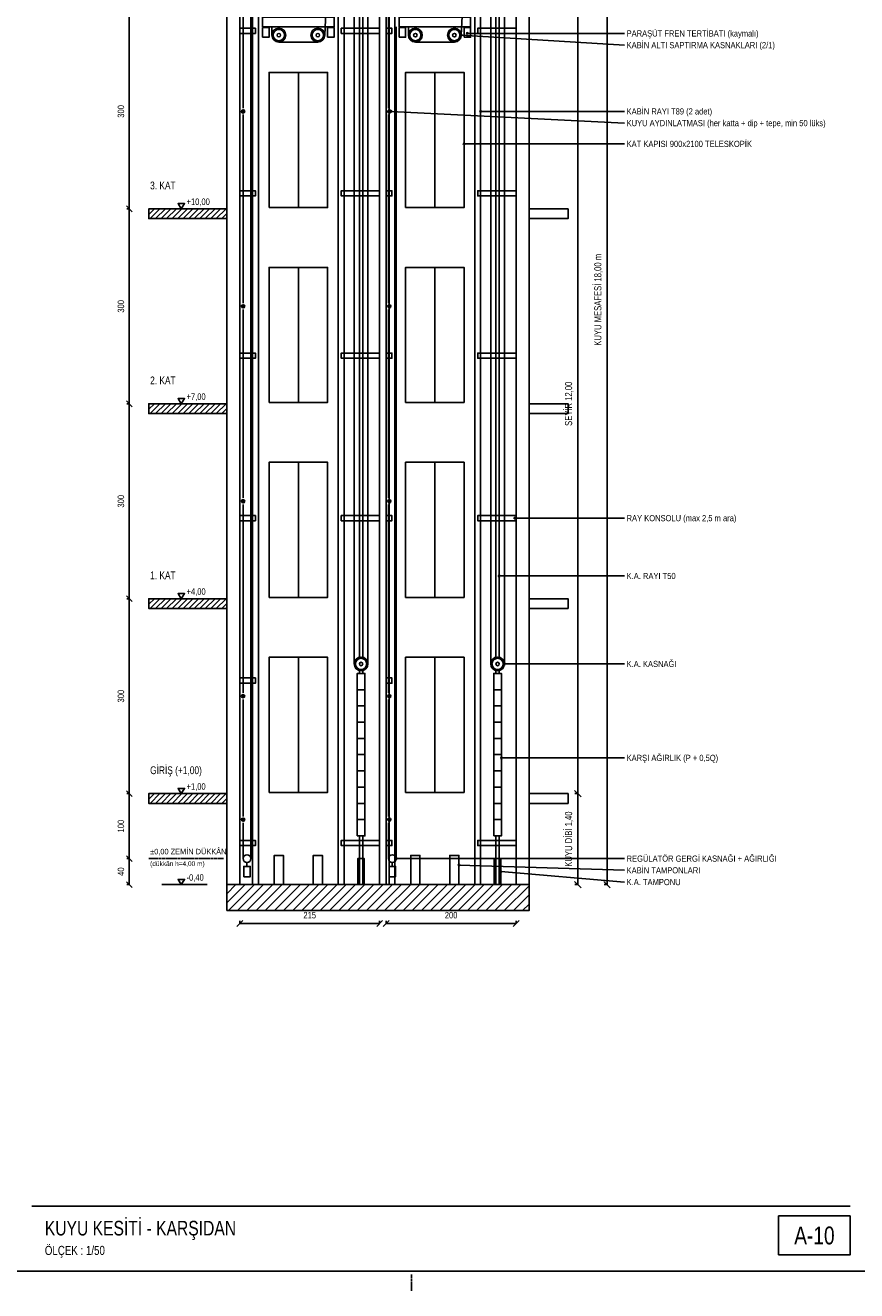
# Model space of a CAD drawing. Header units: centimetres. Extents: x 0 to 13360, y -30 to 2970.
# Tile 15 of 27: x 9956 to 11235, y -30 to 1918. Entities that reach past the tile are written whole.
import ezdxf
from ezdxf.enums import TextEntityAlignment as Align

# ---------------------------------------------------------------- set-up
doc = ezdxf.new("R2010")
doc.units = ezdxf.units.CM
doc.linetypes.add('CENTER', pattern=[5.08, 3.175, -0.635, 0.635, -0.635])
for name, color, linetype in [('ASN-ANTET', 4, 'Continuous'), ('ASN-BASLIK', 5, 'Continuous'), ('ASN-CERCEVE', 7, 'Continuous'), ('ASN-DUVAR', 7, 'Continuous'), ('ASN-EKSEN', 8, 'CENTER'), ('ASN-ELEKTRIK', 3, 'Continuous'), ('ASN-HALAT', 6, 'Continuous'), ('ASN-KA', 30, 'Continuous'), ('ASN-KABIN', 5, 'Continuous'), ('ASN-KAPI', 3, 'Continuous'), ('ASN-KOT', 2, 'Continuous'), ('ASN-MOTOR', 6, 'Continuous'), ('ASN-OLCU', 3, 'Continuous'), ('ASN-RAY', 1, 'Continuous'), ('ASN-TARAMA', 8, 'Continuous'), ('ASN-YAZI', 4, 'Continuous'), ('ASN-YUK', 1, 'Continuous')]:
    doc.layers.add(name, color=color, linetype=linetype)

msp = doc.modelspace()

# ---------------------------------------------------------------- linework, layer by layer
at = {"layer": 'ASN-ANTET'}
msp.add_line((9966, 100), (11224.9, 100), dxfattribs=at)
msp.add_lwpolyline([(11114.9, 25), (11224.9, 25), (11224.9, 85), (11114.9, 85)], close=True, dxfattribs=at)
at = {"layer": 'ASN-CERCEVE'}
for points in [[(0, 0), (13359.9, 0), (13359.9, 2970), (0, 2970)], [(100, 0), (13334.9, 0), (13334.9, 2970), (100, 2970)]]:
    msp.add_lwpolyline(points, close=True, dxfattribs=at)
at = {"layer": 'ASN-DUVAR'}
for p, q in [((10266, 595), (10266, 2395)), ((10286, 595), (10286, 2395)), ((10501, 595), (10501, 2395)), ((10511, 595), (10511, 2395)), ((10711, 595), (10711, 2395)), ((10731, 595), (10731, 2395))]:
    msp.add_line(p, q, dxfattribs=at)
for points in [[(10266, 1620), (10146, 1620), (10146, 1635), (10266, 1635)], [(10731, 1620), (10791, 1620), (10791, 1635), (10731, 1635)], [(10266, 1320), (10146, 1320), (10146, 1335), (10266, 1335)], [(10731, 1320), (10791, 1320), (10791, 1335), (10731, 1335)], [(10266, 1020), (10146, 1020), (10146, 1035), (10266, 1035)], [(10731, 1020), (10791, 1020), (10791, 1035), (10731, 1035)], [(10266, 720), (10146, 720), (10146, 735), (10266, 735)], [(10731, 720), (10791, 720), (10791, 735), (10731, 735)]]:
    msp.add_lwpolyline(points, dxfattribs=at)
msp.add_lwpolyline([(10266, 555), (10731, 555), (10731, 595), (10266, 595)], close=True, dxfattribs=at)
at = {"layer": 'ASN-EKSEN'}
for p, q in [((10146, 635), (10261, 635)), ((10550, -30), (10550, -5))]:
    msp.add_line(p, q, dxfattribs=at)
at = {"layer": 'ASN-ELEKTRIK'}
for p, q in [((10289.3, 1783.3), (10292.7, 1786.7)), ((10289.3, 1786.7), (10292.7, 1783.3)), ((10514.3, 1783.3), (10517.7, 1786.7)), ((10514.3, 1786.7), (10517.7, 1783.3)), ((10289.3, 1483.3), (10292.7, 1486.7)), ((10289.3, 1486.7), (10292.7, 1483.3)), ((10514.3, 1483.3), (10517.7, 1486.7)), ((10514.3, 1486.7), (10517.7, 1483.3)), ((10289.3, 1183.3), (10292.7, 1186.7)), ((10289.3, 1186.7), (10292.7, 1183.3)), ((10514.3, 1183.3), (10517.7, 1186.7)), ((10514.3, 1186.7), (10517.7, 1183.3)), ((10289.3, 883.3), (10292.7, 886.7)), ((10289.3, 886.7), (10292.7, 883.3)), ((10514.3, 883.3), (10517.7, 886.7)), ((10514.3, 886.7), (10517.7, 883.3)), ((10289.3, 693.3), (10292.7, 696.7)), ((10289.3, 696.7), (10292.7, 693.3)), ((10514.3, 693.3), (10517.7, 696.7)), ((10514.3, 696.7), (10517.7, 693.3))]:
    msp.add_line(p, q, dxfattribs=at)
for centre in [(10291, 1785), (10516, 1785), (10291, 1485), (10516, 1485), (10291, 1185), (10516, 1185), (10291, 885), (10516, 885), (10291, 695), (10516, 695)]:
    msp.add_circle(centre, 2.5, dxfattribs=at)
at = {"layer": 'ASN-HALAT'}
for p, q in [((10303, 635), (10303, 2350)), ((10416.6, 1902.4), (10437.9, 2344)), ((10461.9, 934.6), (10461.9, 2344)), ((10626.6, 1902.4), (10647.9, 2344)), ((10671.9, 934.6), (10671.9, 2344)), ((10483.1, 934.6), (10483.1, 2305)), ((10693.1, 934.6), (10693.1, 2305)), ((10291, 1790), (10291, 2080)), ((10514.5, 1790), (10514.5, 2080)), ((10335.4, 1902.4), (10335.4, 1915)), ((10526.5, 635), (10526.5, 1915)), ((10545.4, 1902.4), (10545.4, 1915)), ((10346, 1891.8), (10406, 1891.8)), ((10556, 1891.8), (10616, 1891.8)), ((10291, 1490), (10291, 1780)), ((10514.5, 1490), (10514.5, 1780)), ((10291, 1190), (10291, 1480)), ((10514.5, 1190), (10514.5, 1480)), ((10291, 890), (10291, 1180)), ((10514.5, 890), (10514.5, 1180)), ((10291, 700), (10291, 880)), ((10514.5, 700), (10514.5, 880)), ((10291, 635), (10291, 690)), ((10514.5, 635), (10514.5, 690))]:
    msp.add_line(p, q, dxfattribs=at)
at = {"layer": 'ASN-KA'}
for p, q in [((10466.5, 895), (10478.5, 895)), ((10676.5, 895), (10688.5, 895)), ((10466.5, 870), (10478.5, 870)), ((10676.5, 870), (10688.5, 870)), ((10466.5, 845), (10478.5, 845)), ((10676.5, 845), (10688.5, 845)), ((10466.5, 820), (10478.5, 820)), ((10676.5, 820), (10688.5, 820)), ((10466.5, 795), (10478.5, 795)), ((10676.5, 795), (10688.5, 795)), ((10466.5, 770), (10478.5, 770)), ((10676.5, 770), (10688.5, 770)), ((10466.5, 745), (10478.5, 745)), ((10676.5, 745), (10688.5, 745)), ((10466.5, 720), (10478.5, 720)), ((10676.5, 720), (10688.5, 720)), ((10466.5, 695), (10478.5, 695)), ((10676.5, 695), (10688.5, 695))]:
    msp.add_line(p, q, dxfattribs=at)
for points in [[(10466.5, 670), (10478.5, 670), (10478.5, 920), (10466.5, 920)], [(10676.5, 670), (10688.5, 670), (10688.5, 920), (10676.5, 920)]]:
    msp.add_lwpolyline(points, close=True, dxfattribs=at)
at = {"layer": 'ASN-KABIN'}
for points in [[(10321, 1915), (10431, 1915), (10431, 1930), (10321, 1930)], [(10531, 1915), (10641, 1915), (10641, 1930), (10531, 1930)]]:
    msp.add_lwpolyline(points, close=True, dxfattribs=at)
at = {"layer": 'ASN-KAPI'}
for p, q in [((10376, 1637), (10376, 1845)), ((10586, 1637), (10586, 1845)), ((10376, 1337), (10376, 1545)), ((10586, 1337), (10586, 1545)), ((10376, 1037), (10376, 1245)), ((10586, 1037), (10586, 1245)), ((10376, 737), (10376, 945)), ((10586, 737), (10586, 945))]:
    msp.add_line(p, q, dxfattribs=at)
for points in [[(10331, 1637), (10421, 1637), (10421, 1845), (10331, 1845)], [(10541, 1637), (10631, 1637), (10631, 1845), (10541, 1845)], [(10331, 1337), (10421, 1337), (10421, 1545), (10331, 1545)], [(10541, 1337), (10631, 1337), (10631, 1545), (10541, 1545)], [(10331, 1037), (10421, 1037), (10421, 1245), (10331, 1245)], [(10541, 1037), (10631, 1037), (10631, 1245), (10541, 1245)], [(10331, 737), (10421, 737), (10421, 945), (10331, 945)], [(10541, 737), (10631, 737), (10631, 945), (10541, 945)]]:
    msp.add_lwpolyline(points, close=True, dxfattribs=at)
at = {"layer": 'ASN-KOT'}
for p, q in [((10166, 1635), (10236, 1635)), ((10166, 1335), (10236, 1335)), ((10166, 1035), (10236, 1035)), ((10166, 735), (10236, 735)), ((10166, 595), (10236, 595))]:
    msp.add_line(p, q, dxfattribs=at)
for points in [[(10196, 1635), (10191, 1643), (10201, 1643)], [(10196, 1335), (10191, 1343), (10201, 1343)], [(10196, 1035), (10191, 1043), (10201, 1043)], [(10196, 735), (10191, 743), (10201, 743)], [(10196, 595), (10191, 603), (10201, 603)]]:
    msp.add_lwpolyline(points, close=True, dxfattribs=at)
at = {"layer": 'ASN-MOTOR'}
for p, q in [((10297, 623), (10297, 629)), ((10520.5, 623), (10520.5, 629))]:
    msp.add_line(p, q, dxfattribs=at)
for points in [[(10292, 607), (10302, 607), (10302, 623), (10292, 623)], [(10515.5, 607), (10525.5, 607), (10525.5, 623), (10515.5, 623)]]:
    msp.add_lwpolyline(points, close=True, dxfattribs=at)
for centre, radius in [((10346, 1902.4), 10.6), ((10346, 1902.4), 8.69), ((10406, 1902.4), 10.6), ((10406, 1902.4), 8.69), ((10556, 1902.4), 10.6), ((10556, 1902.4), 8.69), ((10616, 1902.4), 10.6), ((10616, 1902.4), 8.69), ((10346, 1902.4), 2.65), ((10406, 1902.4), 2.65), ((10556, 1902.4), 2.65), ((10616, 1902.4), 2.65), ((10472.5, 934.6), 10.6), ((10472.5, 934.6), 8.69), ((10472.5, 934.6), 2.65), ((10682.5, 934.6), 10.6), ((10682.5, 934.6), 8.69), ((10682.5, 934.6), 2.65), ((10297, 635), 6), ((10520.5, 635), 6)]:
    msp.add_circle(centre, radius, dxfattribs=at)
at = {"layer": 'ASN-OLCU'}
for p, q in [((10851, 595), (10851, 2395)), ((10116, 1635), (10116, 1935)), ((10806, 735), (10806, 1935)), ((10120.5, 1630.5), (10111.5, 1639.5)), ((10120.5, 1630.5), (10111.5, 1639.5)), ((10116, 1635), (10112, 1635)), ((10116, 1635), (10112, 1635)), ((10116, 1335), (10116, 1635)), ((10120.5, 1330.5), (10111.5, 1339.5)), ((10120.5, 1330.5), (10111.5, 1339.5)), ((10116, 1335), (10112, 1335)), ((10116, 1335), (10112, 1335)), ((10116, 1035), (10116, 1335)), ((10120.5, 1030.5), (10111.5, 1039.5)), ((10120.5, 1030.5), (10111.5, 1039.5)), ((10116, 1035), (10112, 1035)), ((10116, 1035), (10112, 1035)), ((10116, 735), (10116, 1035)), ((10120.5, 730.5), (10111.5, 739.5)), ((10120.5, 730.5), (10111.5, 739.5)), ((10116, 735), (10112, 735)), ((10116, 735), (10112, 735)), ((10116, 635), (10116, 735)), ((10810.9, 730.1), (10801, 740)), ((10810.9, 730.1), (10801, 740)), ((10806, 735), (10801.6, 735)), ((10806, 735), (10801.6, 735)), ((10806, 595), (10806, 735)), ((10120.5, 630.5), (10111.5, 639.5)), ((10120.5, 630.5), (10111.5, 639.5)), ((10116, 635), (10112, 635)), ((10116, 635), (10112, 635)), ((10116, 595), (10116, 635)), ((10120.5, 590.5), (10111.5, 599.5)), ((10116, 595), (10112, 595)), ((10810.9, 590.1), (10801, 600)), ((10806, 595), (10801.6, 595)), ((10855.9, 590.1), (10846, 600)), ((10851, 595), (10846.6, 595)), ((10281.5, 530.5), (10290.5, 539.5)), ((10286, 535), (10286, 539)), ((10286, 535), (10501, 535)), ((10496.5, 530.5), (10505.5, 539.5)), ((10501, 535), (10501, 539)), ((10506.5, 530.5), (10515.5, 539.5)), ((10511, 535), (10511, 539)), ((10511, 535), (10711, 535)), ((10706.5, 530.5), (10715.5, 539.5)), ((10711, 535), (10711, 539))]:
    msp.add_line(p, q, dxfattribs=at)
at = {"layer": 'ASN-RAY'}
for p, q in [((10305.6, 595), (10305.6, 2393)), ((10314.5, 595), (10314.5, 2393)), ((10515.6, 595), (10515.6, 2340)), ((10524.5, 595), (10524.5, 2340)), ((10437.5, 595), (10437.5, 2294.3)), ((10446.4, 595), (10446.4, 2281.9)), ((10647.5, 595), (10647.5, 2294.3)), ((10656.4, 595), (10656.4, 2281.9)), ((10470, 945.6), (10470, 2249)), ((10475, 945.6), (10475, 2242)), ((10680, 945.6), (10680, 2249)), ((10685, 945.6), (10685, 2242)), ((10470, 920), (10470, 923.6)), ((10475, 920), (10475, 923.6)), ((10680, 920), (10680, 923.6)), ((10685, 920), (10685, 923.6)), ((10470, 595), (10470, 670)), ((10475, 595), (10475, 670)), ((10680, 595), (10680, 670)), ((10685, 595), (10685, 670))]:
    msp.add_line(p, q, dxfattribs=at)
for points in [[(10286, 1905), (10310, 1905), (10310, 1913), (10286, 1913)], [(10501, 1905), (10442, 1905), (10442, 1913), (10501, 1913)], [(10511, 1905), (10520, 1905), (10520, 1913), (10511, 1913)], [(10711, 1905), (10652, 1905), (10652, 1913), (10711, 1913)], [(10286, 1655), (10310, 1655), (10310, 1663), (10286, 1663)], [(10501, 1655), (10442, 1655), (10442, 1663), (10501, 1663)], [(10511, 1655), (10520, 1655), (10520, 1663), (10511, 1663)], [(10711, 1655), (10652, 1655), (10652, 1663), (10711, 1663)], [(10286, 1405), (10310, 1405), (10310, 1413), (10286, 1413)], [(10501, 1405), (10442, 1405), (10442, 1413), (10501, 1413)], [(10511, 1405), (10520, 1405), (10520, 1413), (10511, 1413)], [(10711, 1405), (10652, 1405), (10652, 1413), (10711, 1413)], [(10286, 1155), (10310, 1155), (10310, 1163), (10286, 1163)], [(10501, 1155), (10442, 1155), (10442, 1163), (10501, 1163)], [(10511, 1155), (10520, 1155), (10520, 1163), (10511, 1163)], [(10711, 1155), (10652, 1155), (10652, 1163), (10711, 1163)], [(10286, 905), (10310, 905), (10310, 913), (10286, 913)], [(10511, 905), (10520, 905), (10520, 913), (10511, 913)], [(10286, 655), (10310, 655), (10310, 663), (10286, 663)], [(10501, 655), (10442, 655), (10442, 663), (10501, 663)], [(10511, 655), (10520, 655), (10520, 663), (10511, 663)], [(10711, 655), (10652, 655), (10652, 663), (10711, 663)]]:
    msp.add_lwpolyline(points, dxfattribs=at)
at = {"layer": 'ASN-TARAMA'}
for p, q in [((10146, 1626.5), (10154.5, 1635)), ((10148, 1620), (10163, 1635)), ((10156.5, 1620), (10171.5, 1635)), ((10164.9, 1620), (10179.9, 1635)), ((10173.4, 1620), (10188.4, 1635)), ((10181.9, 1620), (10196.9, 1635)), ((10190.4, 1620), (10205.4, 1635)), ((10198.9, 1620), (10213.9, 1635)), ((10207.4, 1620), (10222.4, 1635)), ((10215.9, 1620), (10230.9, 1635)), ((10224.3, 1620), (10239.3, 1635)), ((10232.8, 1620), (10247.8, 1635)), ((10241.3, 1620), (10256.3, 1635)), ((10249.8, 1620), (10264.8, 1635)), ((10258.3, 1620), (10266, 1627.7)), ((10146, 1326.5), (10154.5, 1335)), ((10148, 1320), (10163, 1335)), ((10156.5, 1320), (10171.5, 1335)), ((10164.9, 1320), (10179.9, 1335)), ((10173.4, 1320), (10188.4, 1335)), ((10181.9, 1320), (10196.9, 1335)), ((10190.4, 1320), (10205.4, 1335)), ((10198.9, 1320), (10213.9, 1335)), ((10207.4, 1320), (10222.4, 1335)), ((10215.9, 1320), (10230.9, 1335)), ((10224.3, 1320), (10239.3, 1335)), ((10232.8, 1320), (10247.8, 1335)), ((10241.3, 1320), (10256.3, 1335)), ((10249.8, 1320), (10264.8, 1335)), ((10258.3, 1320), (10266, 1327.7)), ((10146, 1026.5), (10154.5, 1035)), ((10148, 1020), (10163, 1035)), ((10156.5, 1020), (10171.5, 1035)), ((10164.9, 1020), (10179.9, 1035)), ((10173.4, 1020), (10188.4, 1035)), ((10181.9, 1020), (10196.9, 1035)), ((10190.4, 1020), (10205.4, 1035)), ((10198.9, 1020), (10213.9, 1035)), ((10207.4, 1020), (10222.4, 1035)), ((10215.9, 1020), (10230.9, 1035)), ((10224.3, 1020), (10239.3, 1035)), ((10232.8, 1020), (10247.8, 1035)), ((10241.3, 1020), (10256.3, 1035)), ((10249.8, 1020), (10264.8, 1035)), ((10258.3, 1020), (10266, 1027.7)), ((10146, 726.5), (10154.5, 735)), ((10148, 720), (10163, 735)), ((10156.5, 720), (10171.5, 735)), ((10164.9, 720), (10179.9, 735)), ((10173.4, 720), (10188.4, 735)), ((10181.9, 720), (10196.9, 735)), ((10190.4, 720), (10205.4, 735)), ((10198.9, 720), (10213.9, 735)), ((10207.4, 720), (10222.4, 735)), ((10215.9, 720), (10230.9, 735)), ((10224.3, 720), (10239.3, 735)), ((10232.8, 720), (10247.8, 735)), ((10241.3, 720), (10256.3, 735)), ((10249.8, 720), (10264.8, 735)), ((10258.3, 720), (10266, 727.7)), ((10266, 580.9), (10280.1, 595)), ((10266, 566.7), (10294.3, 595)), ((10268.4, 555), (10308.4, 595)), ((10282.6, 555), (10322.6, 595)), ((10296.7, 555), (10336.7, 595)), ((10310.9, 555), (10350.9, 595)), ((10325, 555), (10365, 595)), ((10339.1, 555), (10379.1, 595)), ((10353.3, 555), (10393.3, 595)), ((10367.4, 555), (10407.4, 595)), ((10381.6, 555), (10421.6, 595)), ((10395.7, 555), (10435.7, 595)), ((10409.8, 555), (10449.8, 595)), ((10424, 555), (10464, 595)), ((10438.1, 555), (10478.1, 595)), ((10452.3, 555), (10492.3, 595)), ((10466.4, 555), (10506.4, 595)), ((10480.6, 555), (10520.6, 595)), ((10494.7, 555), (10534.7, 595)), ((10508.8, 555), (10548.8, 595)), ((10523, 555), (10563, 595)), ((10537.1, 555), (10577.1, 595)), ((10551.3, 555), (10591.3, 595)), ((10565.4, 555), (10605.4, 595)), ((10579.5, 555), (10619.5, 595)), ((10593.7, 555), (10633.7, 595)), ((10607.8, 555), (10647.8, 595)), ((10622, 555), (10662, 595)), ((10636.1, 555), (10676.1, 595)), ((10650.3, 555), (10690.3, 595)), ((10664.4, 555), (10704.4, 595)), ((10678.5, 555), (10718.5, 595)), ((10692.7, 555), (10731, 593.3)), ((10706.8, 555), (10731, 579.2)), ((10721, 555), (10731, 565))]:
    msp.add_line(p, q, dxfattribs=at)
at = {"layer": 'ASN-YAZI'}
for p, q in [((10626.6, 1902.4), (10878, 1887)), ((10636, 1905), (10878, 1905)), ((10518.5, 1785), (10878, 1767)), ((10656.4, 1785), (10878, 1785)), ((10631, 1735), (10878, 1735)), ((10709, 1159), (10878, 1159)), ((10685, 1070), (10878, 1070)), ((10693.1, 934.6), (10878, 934.6)), ((10688.5, 790), (10878, 790)), ((10526.5, 635), (10878, 635)), ((10623, 625), (10878, 617)), ((10687.5, 615), (10878, 598.9))]:
    msp.add_line(p, q, dxfattribs=at)
for centre in [(10626.6, 1902.4), (10636, 1905), (10518.5, 1785), (10656.4, 1785), (10631, 1735), (10709, 1159), (10685, 1070), (10693.1, 934.6), (10688.5, 790), (10526.5, 635), (10623, 625), (10687.5, 615)]:
    msp.add_circle(centre, 1.2, dxfattribs=at)
at = {"layer": 'ASN-YUK'}
for points in [[(10321, 1899), (10331, 1899), (10331, 1914), (10321, 1914)], [(10421, 1899), (10431, 1899), (10431, 1914), (10421, 1914)], [(10531, 1899), (10541, 1899), (10541, 1914), (10531, 1914)], [(10631, 1899), (10641, 1899), (10641, 1914), (10631, 1914)]]:
    msp.add_lwpolyline(points, close=True, dxfattribs=at)
for points in [[(10339, 595), (10339, 640), (10353, 640), (10353, 595)], [(10399, 595), (10399, 640), (10413, 640), (10413, 595)], [(10467.5, 595), (10467.5, 635), (10477.5, 635), (10477.5, 595)], [(10549, 595), (10549, 640), (10563, 640), (10563, 595)], [(10609, 595), (10609, 640), (10623, 640), (10623, 595)], [(10677.5, 595), (10677.5, 635), (10687.5, 635), (10687.5, 595)]]:
    msp.add_lwpolyline(points, dxfattribs=at)

# ---------------------------------------------------------------- texts
at = {"layer": 'ASN-ANTET', "width": 0.8}
msp.add_text('A-10', height=27.5, dxfattribs=at).set_placement((11169.9, 55), align=Align.MIDDLE_CENTER)
msp.add_text('ÖLÇEK : 1/50', height=14, dxfattribs=at).set_placement((9986, 25))
at = {"layer": 'ASN-BASLIK', "width": 0.8}
for s, height, p in [('3. KAT', 12, (10148, 1665)), ('2. KAT', 12, (10148, 1365)), ('1. KAT', 12, (10148, 1065)), ('GİRİŞ (+1,00)', 12, (10148, 765)), ('KUYU KESİTİ - KARŞIDAN', 22.5, (9986, 55))]:
    msp.add_text(s, height=height, dxfattribs=at).set_placement(p)
at = {"layer": 'ASN-KOT', "width": 0.8}
for s, height, p in [('+10,00', 10, (10204, 1638)), ('+7,00', 10, (10204, 1338)), ('+4,00', 10, (10204, 1038)), ('+1,00', 10, (10204, 738)), ('%%p0,00 ZEMİN DÜKKÂN', 8.5, (10148, 639)), ('-0,40', 10, (10204, 598))]:
    msp.add_text(s, height=height, dxfattribs=at).set_placement(p, align=Align.BOTTOM_LEFT)
msp.add_text('(dükkân h=4,00 m)', height=7.5, dxfattribs=at).set_placement((10148, 631), align=Align.TOP_LEFT)
at = {"layer": 'ASN-OLCU', "width": 0.8}
for s, height, p in [('300', 10, (10111, 1785)), ('KUYU MESAFESİ 18,00 m', 11, (10845.5, 1495)), ('300', 10, (10111, 1485)), ('SEYİR 12,00', 11, (10800.5, 1335)), ('300', 10, (10111, 1185)), ('300', 10, (10111, 885)), ('KUYU DİBİ 1,40', 11, (10800.5, 665)), ('100', 10, (10111, 685)), ('40', 10, (10111, 615))]:
    msp.add_text(s, height=height, rotation=90, dxfattribs=at).set_placement(p, align=Align.BOTTOM_CENTER)
for s, p in [('215', (10393.5, 540)), ('200', (10611, 540))]:
    msp.add_text(s, height=10, dxfattribs=at).set_placement(p, align=Align.BOTTOM_CENTER)
at = {"layer": 'ASN-YAZI', "width": 0.8}
for s, p in [('PARAŞÜT FREN TERTİBATI (kaymalı)', (10881, 1905)), ('KABİN ALTI SAPTIRMA KASNAKLARI (2/1)', (10881, 1887)), ('KABİN RAYI T89 (2 adet)', (10881, 1785)), ('KUYU AYDINLATMASI (her katta + dip + tepe, min 50 lüks)', (10881, 1767)), ('KAT KAPISI 900x2100 TELESKOPİK', (10881, 1735)), ('RAY KONSOLU (max 2,5 m ara)', (10881, 1159)), ('K.A. RAYI T50', (10881, 1070)), ('K.A. KASNAĞI', (10881, 934.6)), ('KARŞI AĞIRLIK (P + 0,5Q)', (10881, 790)), ('REGÜLATÖR GERGİ KASNAĞI + AĞIRLIĞI', (10881, 635)), ('KABİN TAMPONLARI', (10881, 617)), ('K.A. TAMPONU', (10881, 598.9))]:
    msp.add_text(s, height=9.5, dxfattribs=at).set_placement(p, align=Align.MIDDLE_LEFT)

doc.saveas('drawing.dxf')
